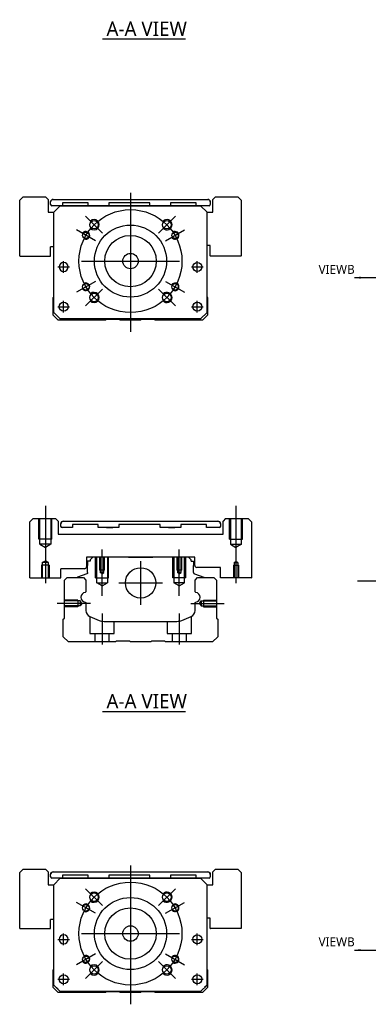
# Model space of a CAD drawing. Header units: millimetres. Extents: x -261 to 3135, y -1525 to 860.
# Tile 1 of 15: x -220 to -84, y -1521 to -1138. Entities that reach past the tile are written whole.
import ezdxf
from ezdxf.lldxf.tags import DXFTag

# ---------------------------------------------------------------- set-up
doc = ezdxf.new("R2010")
doc.units = ezdxf.units.MM
doc.layers.get('0').update_dxf_attribs({"linetype": 'CONTINUOUS'})
doc.styles.add('CHN', font='msjhbd.ttf')
doc.styles.add('DIM-7', font='SIMPLEX.shx', dxfattribs={"width": 0.7, "bigfont": 'chineset.shx'})
tags = doc.linetypes.add('DASHED', pattern=[25.72, 12.86, -12.86]).pattern_tags.tags
tags[6:7] = [DXFTag(74, 4), DXFTag(75, 0), DXFTag(340, '0'), DXFTag(46, 0.0), DXFTag(50, 0.0), DXFTag(44, 0.0), DXFTag(45, 0.0)]
tags[4:5] = [DXFTag(74, 4), DXFTag(75, 0), DXFTag(340, '0'), DXFTag(46, 0.0), DXFTag(50, 0.0), DXFTag(44, 0.0), DXFTag(45, 0.0)]
doc.dimstyles.new('CNS', dxfattribs={"dimtxt": 3.5, "dimasz": 2.5, "dimexe": 1, "dimexo": 1, "dimgap": 1, "dimtad": 1, "dimdsep": 46, "dimtxsty": 'DIM-7', "dimcen": 0.09, "dimclrd": 4, "dimclre": 4, "dimclrt": 1, "dimadec": 0, "dimazin": 0, "dimtfac": 1, "dimtmove": 0, "dimatfit": 3, "dimfxl": 0, "dimtvp": 0.971429, "dimtolj": 1, "dimarcsym": 0})

msp = doc.modelspace()

# ---------------------------------------------------------------- linework, layer by layer
for p, q in [((-187.53, -1145.66), (-155.29, -1145.66)), ((-204.91, -1234.28), (-200.41, -1234.28)), ((-204.91, -1234.28), (-200.41, -1234.28)), ((-153.04, -1234.28), (-148.54, -1234.28)), ((-153.04, -1234.28), (-148.54, -1234.28)), ((-204.91, -1249.78), (-200.41, -1249.78)), ((-204.91, -1249.78), (-200.41, -1249.78)), ((-153.04, -1249.78), (-148.54, -1249.78)), ((-153.04, -1249.78), (-148.54, -1249.78)), ((-215.77, -1355.12), (-215.77, -1333.41)), ((-215.77, -1355.12), (-215.72, -1355.16)), ((-215.72, -1355.16), (-203.82, -1355.16)), ((-88.53, -1356.27), (79.77, -1356.27)), ((-187.53, -1407.05), (-155.29, -1407.05)), ((-204.91, -1495.67), (-200.41, -1495.67)), ((-204.91, -1495.67), (-200.41, -1495.67)), ((-153.04, -1495.67), (-148.54, -1495.67)), ((-153.04, -1495.67), (-148.54, -1495.67)), ((-204.91, -1511.17), (-200.41, -1511.17)), ((-204.91, -1511.17), (-200.41, -1511.17)), ((-153.04, -1511.17), (-148.54, -1511.17)), ((-153.04, -1511.17), (-148.54, -1511.17))]:
    msp.add_line(p, q)
at = {"ltscale": 0.3}
for p, q in [((-176.72, -1205.53), (-176.72, -1259.53)), ((-187.58, -1221.18), (-194.15, -1214.6)), ((-165.87, -1221.18), (-159.29, -1214.6)), ((-190.36, -1224.16), (-197.72, -1219.91)), ((-163.08, -1224.16), (-155.72, -1219.91)), ((-202.66, -1236.53), (-202.66, -1232.03)), ((-202.66, -1236.53), (-202.66, -1232.03)), ((-195.72, -1232.03), (-157.72, -1232.03)), ((-150.79, -1236.53), (-150.79, -1232.03)), ((-150.79, -1236.53), (-150.79, -1232.03)), ((-190.36, -1239.91), (-197.72, -1244.16)), ((-163.08, -1239.91), (-155.72, -1244.16)), ((-187.58, -1242.89), (-194.15, -1249.46)), ((-165.87, -1242.89), (-159.29, -1249.46)), ((-202.66, -1252.03), (-202.66, -1247.53)), ((-202.66, -1252.03), (-202.66, -1247.53)), ((-150.79, -1252.03), (-150.79, -1247.53)), ((-150.79, -1252.03), (-150.79, -1247.53)), ((-172.77, -1348.62), (-172.77, -1365.62)), ((-181.27, -1357.12), (-164.27, -1357.12)), ((-176.72, -1466.92), (-176.72, -1520.92)), ((-187.58, -1482.57), (-194.15, -1475.99)), ((-165.87, -1482.57), (-159.29, -1475.99)), ((-190.36, -1485.55), (-197.72, -1481.3)), ((-163.08, -1485.55), (-155.72, -1481.3)), ((-202.66, -1497.92), (-202.66, -1493.42)), ((-202.66, -1497.92), (-202.66, -1493.42)), ((-195.72, -1493.42), (-157.72, -1493.42)), ((-150.79, -1497.92), (-150.79, -1493.42)), ((-150.79, -1497.92), (-150.79, -1493.42)), ((-190.36, -1501.3), (-197.72, -1505.55)), ((-163.08, -1501.3), (-155.72, -1505.55)), ((-187.58, -1504.28), (-194.15, -1510.85)), ((-165.87, -1504.28), (-159.29, -1510.85)), ((-202.66, -1513.42), (-202.66, -1508.92)), ((-202.66, -1513.42), (-202.66, -1508.92)), ((-150.79, -1513.42), (-150.79, -1508.92)), ((-150.79, -1513.42), (-150.79, -1508.92))]:
    msp.add_line(p, q, dxfattribs=at)
at = {"linetype": 'Continuous'}
for p, q in [((-218.43, -1207.03), (-219.72, -1208.33)), ((-219.72, -1230.03), (-219.72, -1208.33)), ((-218.43, -1207.03), (-209.72, -1207.03)), ((-208.72, -1208.03), (-209.72, -1207.03)), ((-208.72, -1208.03), (-208.72, -1213.03)), ((-207.72, -1209.03), (-207.72, -1209.03)), ((-207.72, -1210.03), (-207.72, -1209.03)), ((-206.72, -1208.03), (-146.72, -1208.03)), ((-206.72, -1208.03), (-146.72, -1208.03)), ((-203.16, -1209.34), (-203.16, -1210.53)), ((-193.16, -1209.34), (-203.16, -1209.34)), ((-193.16, -1210.53), (-193.16, -1209.34)), ((-185.16, -1209.34), (-185.16, -1210.53)), ((-169.16, -1209.34), (-185.16, -1209.34)), ((-169.16, -1210.53), (-169.16, -1209.34)), ((-161.16, -1209.33), (-161.16, -1210.53)), ((-151.16, -1209.33), (-161.16, -1209.33)), ((-151.16, -1210.53), (-151.16, -1209.33)), ((-145.72, -1209.03), (-145.72, -1209.03)), ((-145.72, -1209.03), (-145.72, -1210.03)), ((-143.72, -1207.03), (-144.72, -1208.03)), ((-144.72, -1213.03), (-144.72, -1208.03)), ((-143.72, -1207.03), (-135.02, -1207.03)), ((-133.72, -1208.33), (-135.02, -1207.03)), ((-133.72, -1208.33), (-133.72, -1230.03)), ((-208.72, -1213.03), (-206.47, -1213.03)), ((-203.97, -1210.53), (-207.22, -1210.53)), ((-206.47, -1213.03), (-203.97, -1210.53)), ((-203.97, -1210.53), (-206.47, -1213.03)), ((-206.47, -1252.03), (-206.47, -1213.03)), ((-203.97, -1210.53), (-149.47, -1210.53)), ((-149.47, -1210.53), (-203.97, -1210.53)), ((-149.47, -1210.53), (-203.97, -1210.53)), ((-146.22, -1210.53), (-151.16, -1210.53)), ((-149.47, -1210.53), (-146.97, -1213.03)), ((-146.97, -1213.03), (-149.47, -1210.53)), ((-146.97, -1252.03), (-146.97, -1213.03)), ((-146.97, -1213.03), (-144.72, -1213.03)), ((-207.72, -1230.03), (-207.72, -1226.53)), ((-206.47, -1226.53), (-207.72, -1226.53)), ((-145.72, -1226.03), (-146.97, -1226.03)), ((-145.72, -1230.03), (-145.72, -1226.03)), ((-219.72, -1230.03), (-219.67, -1230.08)), ((-219.67, -1230.08), (-207.77, -1230.08)), ((-207.77, -1230.08), (-207.72, -1230.03)), ((-145.72, -1230.03), (-145.68, -1230.08)), ((-133.77, -1230.08), (-145.68, -1230.08)), ((-133.77, -1230.08), (-133.72, -1230.03)), ((-206.77, -1246.19), (-206.47, -1245.89)), ((-206.77, -1252.99), (-206.77, -1246.19)), ((-146.97, -1245.98), (-146.77, -1246.19)), ((-146.77, -1246.19), (-146.77, -1252.99)), ((-204.77, -1254.99), (-206.77, -1252.99)), ((-206.47, -1252.03), (-203.97, -1254.53)), ((-203.97, -1254.53), (-205.47, -1253.03)), ((-186.42, -1254.99), (-204.77, -1254.99)), ((-203.97, -1254.53), (-203.97, -1254.53)), ((-149.47, -1254.53), (-203.97, -1254.53)), ((-149.47, -1254.53), (-203.97, -1254.53)), ((-186.07, -1254.74), (-186.42, -1254.99)), ((-181.07, -1254.74), (-186.07, -1254.74)), ((-180.72, -1254.99), (-181.07, -1254.74)), ((-172.82, -1254.99), (-180.72, -1254.99)), ((-172.47, -1254.74), (-172.82, -1254.99)), ((-167.47, -1254.74), (-172.47, -1254.74)), ((-167.12, -1254.99), (-167.47, -1254.74)), ((-148.77, -1254.99), (-167.12, -1254.99)), ((-149.47, -1254.53), (-146.97, -1252.03)), ((-146.77, -1252.99), (-148.77, -1254.99)), ((-214.48, -1332.12), (-215.77, -1333.41)), ((-214.48, -1332.12), (-205.77, -1332.12)), ((-204.77, -1333.12), (-205.77, -1332.12)), ((-204.77, -1333.12), (-204.77, -1338.12)), ((-203.77, -1335.12), (-203.77, -1334.12)), ((-203.77, -1334.12), (-203.77, -1334.12)), ((-199.21, -1335.62), (-203.27, -1335.62)), ((-199.21, -1335.62), (-203.27, -1335.62)), ((-202.77, -1333.12), (-142.77, -1333.12)), ((-202.77, -1333.12), (-142.77, -1333.12)), ((-199.21, -1334.42), (-199.21, -1335.62)), ((-199.21, -1334.42), (-199.21, -1334.42)), ((-189.21, -1334.42), (-199.21, -1334.42)), ((-189.21, -1334.42), (-199.21, -1334.42)), ((-189.21, -1335.62), (-189.21, -1334.42)), ((-189.21, -1334.42), (-189.21, -1334.42)), ((-181.21, -1335.62), (-189.21, -1335.62)), ((-181.21, -1335.62), (-189.21, -1335.62)), ((-186, -1333.12), (-186, -1333.12)), ((-186, -1333.12), (-183.55, -1333.12)), ((-186, -1333.12), (-183.55, -1333.12)), ((-186, -1335.62), (-183.55, -1335.62)), ((-183.55, -1333.12), (-183.55, -1333.12)), ((-183.55, -1335.62), (-183.55, -1335.62)), ((-181.21, -1334.42), (-181.21, -1335.62)), ((-181.21, -1334.42), (-181.21, -1334.42)), ((-165.21, -1334.42), (-181.21, -1334.42)), ((-165.21, -1334.42), (-181.21, -1334.42)), ((-165.21, -1335.62), (-165.21, -1334.42)), ((-165.21, -1334.42), (-165.21, -1334.42)), ((-157.21, -1335.62), (-165.21, -1335.62)), ((-157.21, -1335.62), (-165.21, -1335.62)), ((-162, -1333.12), (-162, -1333.12)), ((-162, -1333.12), (-159.55, -1333.12)), ((-162, -1333.12), (-159.55, -1333.12)), ((-162, -1335.62), (-159.55, -1335.62)), ((-159.55, -1333.12), (-159.55, -1333.12)), ((-159.55, -1335.62), (-159.55, -1335.62)), ((-157.21, -1334.42), (-157.21, -1335.62)), ((-157.21, -1334.42), (-157.21, -1334.42)), ((-147.21, -1334.42), (-157.21, -1334.42)), ((-147.21, -1334.42), (-157.21, -1334.42)), ((-147.21, -1335.62), (-147.21, -1334.42)), ((-147.21, -1334.42), (-147.21, -1334.42)), ((-142.27, -1335.62), (-147.21, -1335.62)), ((-142.27, -1335.62), (-147.21, -1335.62)), ((-141.77, -1334.12), (-141.77, -1335.12)), ((-141.77, -1334.12), (-141.77, -1334.12)), ((-139.77, -1332.12), (-140.77, -1333.12)), ((-140.77, -1338.12), (-140.77, -1333.12)), ((-139.77, -1332.12), (-131.06, -1332.12)), ((-129.77, -1333.41), (-131.06, -1332.12)), ((-129.77, -1333.41), (-129.77, -1355.12)), ((-204.77, -1338.12), (-140.77, -1338.12)), ((-151.77, -1347.12), (-193.77, -1347.12)), ((-193.77, -1347.12), (-193.77, -1350.82)), ((-191.34, -1347.12), (-192.34, -1348.12)), ((-183.47, -1347.12), (-191.34, -1347.12)), ((-177.47, -1347.12), (-168.07, -1347.12)), ((-154.2, -1347.12), (-162.07, -1347.12)), ((-153.2, -1348.12), (-154.2, -1347.12)), ((-151.77, -1350.32), (-151.77, -1347.12)), ((-193.34, -1348.62), (-193.34, -1350.32)), ((-192.34, -1348.62), (-193.34, -1348.62)), ((-193.34, -1353.12), (-193.34, -1350.32)), ((-192.34, -1348.12), (-192.34, -1348.62)), ((-153.2, -1348.62), (-153.2, -1348.12)), ((-153.2, -1348.62), (-152.2, -1348.62)), ((-152.2, -1348.62), (-152.2, -1350.32)), ((-152.2, -1353.12), (-152.2, -1350.32)), ((-194.57, -1351.62), (-203.77, -1351.62)), ((-203.77, -1355.12), (-203.77, -1351.62)), ((-193.67, -1353.59), (-197.25, -1354.88)), ((-151.87, -1353.59), (-148.29, -1354.88)), ((-141.77, -1351.12), (-150.97, -1351.12)), ((-141.77, -1355.12), (-141.77, -1351.12)), ((-203.82, -1355.16), (-203.77, -1355.12)), ((-202.32, -1356.07), (-201.32, -1355.07)), ((-202.32, -1370.77), (-202.32, -1356.07)), ((-201.32, -1355.07), (-194.99, -1355.07)), ((-197.38, -1355.04), (-197.38, -1355.07)), ((-194.99, -1355.07), (-193.99, -1356.07)), ((-193.99, -1356.07), (-193.99, -1360.34)), ((-151.65, -1356.07), (-150.65, -1355.07)), ((-151.65, -1360.34), (-151.65, -1356.07)), ((-150.65, -1355.07), (-144.32, -1355.07)), ((-148.16, -1355.04), (-148.16, -1355.07)), ((-144.32, -1355.07), (-143.32, -1356.07)), ((-143.32, -1356.07), (-143.32, -1370.77)), ((-141.77, -1355.12), (-141.73, -1355.16)), ((-129.82, -1355.16), (-141.73, -1355.16)), ((-129.82, -1355.16), (-129.77, -1355.12)), ((-193.99, -1365.08), (-193.99, -1367.9)), ((-151.65, -1367.9), (-151.65, -1365.08)), ((-202.82, -1371.27), (-202.32, -1370.77)), ((-202.82, -1378.07), (-202.82, -1371.27)), ((-192.45, -1370.21), (-188.89, -1371.69)), ((-186.97, -1372.07), (-158.67, -1372.07)), ((-156.75, -1371.69), (-153.19, -1370.21)), ((-143.32, -1370.77), (-142.82, -1371.27)), ((-142.82, -1371.27), (-142.82, -1378.07)), ((-200.82, -1380.07), (-202.82, -1378.07)), ((-182.47, -1380.07), (-200.82, -1380.07)), ((-182.12, -1379.82), (-182.47, -1380.07)), ((-177.12, -1379.82), (-182.12, -1379.82)), ((-176.77, -1380.07), (-177.12, -1379.82)), ((-168.87, -1380.07), (-176.77, -1380.07)), ((-168.52, -1379.82), (-168.87, -1380.07)), ((-163.52, -1379.82), (-168.52, -1379.82)), ((-163.17, -1380.07), (-163.52, -1379.82)), ((-144.82, -1380.07), (-163.17, -1380.07)), ((-142.82, -1378.07), (-144.82, -1380.07)), ((-218.43, -1468.42), (-219.72, -1469.71)), ((-218.43, -1468.42), (-209.72, -1468.42)), ((-208.72, -1469.42), (-209.72, -1468.42)), ((-208.72, -1469.42), (-208.72, -1474.42)), ((-206.72, -1469.42), (-146.72, -1469.42)), ((-206.72, -1469.42), (-146.72, -1469.42)), ((-143.72, -1468.42), (-144.72, -1469.42)), ((-144.72, -1474.42), (-144.72, -1469.42)), ((-143.72, -1468.42), (-135.02, -1468.42)), ((-133.72, -1469.71), (-135.02, -1468.42)), ((-219.72, -1491.42), (-219.72, -1469.71)), ((-207.72, -1470.42), (-207.72, -1470.42)), ((-207.72, -1471.42), (-207.72, -1470.42)), ((-203.97, -1471.92), (-207.22, -1471.92)), ((-206.47, -1474.42), (-203.97, -1471.92)), ((-203.97, -1471.92), (-206.47, -1474.42)), ((-203.97, -1471.92), (-149.47, -1471.92)), ((-149.47, -1471.92), (-203.97, -1471.92)), ((-149.47, -1471.92), (-203.97, -1471.92)), ((-203.16, -1470.72), (-203.16, -1471.92)), ((-193.16, -1470.72), (-203.16, -1470.72)), ((-193.16, -1471.92), (-193.16, -1470.72)), ((-185.16, -1470.72), (-185.16, -1471.92)), ((-169.16, -1470.72), (-185.16, -1470.72)), ((-169.16, -1471.92), (-169.16, -1470.72)), ((-161.16, -1470.72), (-161.16, -1471.92)), ((-151.16, -1470.72), (-161.16, -1470.72)), ((-151.16, -1471.92), (-151.16, -1470.72)), ((-146.22, -1471.92), (-151.16, -1471.92)), ((-149.47, -1471.92), (-146.97, -1474.42)), ((-146.97, -1474.42), (-149.47, -1471.92)), ((-145.72, -1470.42), (-145.72, -1470.42)), ((-145.72, -1470.42), (-145.72, -1471.42)), ((-133.72, -1469.71), (-133.72, -1491.42)), ((-208.72, -1474.42), (-206.47, -1474.42)), ((-206.47, -1513.42), (-206.47, -1474.42)), ((-146.97, -1513.42), (-146.97, -1474.42)), ((-146.97, -1474.42), (-144.72, -1474.42)), ((-207.72, -1491.42), (-207.72, -1487.92)), ((-206.47, -1487.92), (-207.72, -1487.92)), ((-145.72, -1487.42), (-146.97, -1487.42)), ((-145.72, -1491.42), (-145.72, -1487.42)), ((-219.72, -1491.42), (-219.67, -1491.47)), ((-219.67, -1491.47), (-207.77, -1491.47)), ((-207.77, -1491.47), (-207.72, -1491.42)), ((-145.72, -1491.42), (-145.68, -1491.47)), ((-133.77, -1491.47), (-145.68, -1491.47)), ((-133.77, -1491.47), (-133.72, -1491.42)), ((-206.77, -1507.57), (-206.47, -1507.28)), ((-206.77, -1514.37), (-206.77, -1507.57)), ((-146.97, -1507.37), (-146.77, -1507.57)), ((-146.77, -1507.57), (-146.77, -1514.37)), ((-204.77, -1516.37), (-206.77, -1514.37)), ((-206.47, -1513.42), (-203.97, -1515.92)), ((-203.97, -1515.92), (-205.47, -1514.42)), ((-149.47, -1515.92), (-146.97, -1513.42)), ((-146.77, -1514.37), (-148.77, -1516.37)), ((-186.42, -1516.37), (-204.77, -1516.37)), ((-203.97, -1515.92), (-203.97, -1515.92)), ((-149.47, -1515.92), (-203.97, -1515.92)), ((-149.47, -1515.92), (-203.97, -1515.92)), ((-186.07, -1516.12), (-186.42, -1516.37)), ((-181.07, -1516.12), (-186.07, -1516.12)), ((-180.72, -1516.37), (-181.07, -1516.12)), ((-172.82, -1516.37), (-180.72, -1516.37)), ((-172.47, -1516.12), (-172.82, -1516.37)), ((-167.47, -1516.12), (-172.47, -1516.12)), ((-167.12, -1516.37), (-167.47, -1516.12)), ((-148.77, -1516.37), (-167.12, -1516.37))]:
    msp.add_line(p, q, dxfattribs=at)
at = {"linetype": 'DASHED'}
for p, q in [((-203.16, -1209.34), (-203.16, -1209.33)), ((-193.16, -1209.34), (-193.16, -1209.33)), ((-185.16, -1209.34), (-185.16, -1209.33)), ((-169.16, -1209.34), (-169.16, -1209.33)), ((-161.16, -1209.33), (-161.16, -1209.33)), ((-151.16, -1209.33), (-151.16, -1209.33)), ((-206.47, -1213.03), (-206.47, -1213.03)), ((-203.97, -1210.53), (-203.97, -1210.53)), ((-193.16, -1210.54), (-193.16, -1210.53)), ((-187.5, -1210.53), (-189.95, -1210.53)), ((-185.16, -1210.53), (-185.16, -1210.54)), ((-169.16, -1210.54), (-169.16, -1210.53)), ((-165.95, -1210.53), (-163.5, -1210.53)), ((-161.16, -1210.53), (-161.16, -1210.54)), ((-149.47, -1210.53), (-149.47, -1210.53)), ((-146.97, -1213.03), (-146.97, -1213.03)), ((-204.41, -1234.28), (-204.41, -1234.28)), ((-200.91, -1234.28), (-200.91, -1234.28)), ((-152.54, -1234.28), (-152.54, -1234.28)), ((-149.04, -1234.28), (-149.04, -1234.28)), ((-206.47, -1237.53), (-206.47, -1237.53)), ((-146.97, -1237.53), (-146.97, -1237.53)), ((-204.41, -1249.78), (-204.41, -1249.78)), ((-200.91, -1249.78), (-200.91, -1249.78)), ((-205.47, -1253.03), (-205.47, -1253.03)), ((-149.47, -1254.53), (-149.47, -1254.53)), ((-146.97, -1252.03), (-147.97, -1253.03)), ((-147.97, -1253.03), (-147.97, -1253.03)), ((-203.97, -1471.92), (-203.97, -1471.92)), ((-203.16, -1470.72), (-203.16, -1470.72)), ((-193.16, -1470.72), (-193.16, -1470.72)), ((-193.16, -1471.92), (-193.16, -1471.92)), ((-187.5, -1471.92), (-189.95, -1471.92)), ((-185.16, -1470.72), (-185.16, -1470.72)), ((-185.16, -1471.92), (-185.16, -1471.92)), ((-169.16, -1470.72), (-169.16, -1470.72)), ((-169.16, -1471.92), (-169.16, -1471.92)), ((-165.95, -1471.92), (-163.5, -1471.92)), ((-161.16, -1470.72), (-161.16, -1470.72)), ((-161.16, -1471.92), (-161.16, -1471.92)), ((-151.16, -1470.72), (-151.16, -1470.72)), ((-149.47, -1471.92), (-149.47, -1471.92)), ((-206.47, -1474.42), (-206.47, -1474.42)), ((-146.97, -1474.42), (-146.97, -1474.42)), ((-204.41, -1495.67), (-204.41, -1495.67)), ((-200.91, -1495.67), (-200.91, -1495.67)), ((-152.54, -1495.67), (-152.54, -1495.67)), ((-149.04, -1495.67), (-149.04, -1495.67)), ((-206.47, -1498.92), (-206.47, -1498.92)), ((-146.97, -1498.92), (-146.97, -1498.92)), ((-204.41, -1511.17), (-204.41, -1511.17)), ((-200.91, -1511.17), (-200.91, -1511.17)), ((-205.47, -1514.42), (-205.47, -1514.42)), ((-146.97, -1513.42), (-147.97, -1514.42)), ((-147.97, -1514.42), (-147.97, -1514.42)), ((-149.47, -1515.92), (-149.47, -1515.92))]:
    msp.add_line(p, q, dxfattribs=at)
at = {"ltscale": 0.1}
for p, q in [((-209.77, -1327.12), (-209.77, -1357.16)), ((-135.77, -1327.12), (-135.77, -1357.16)), ((-187.77, -1362.12), (-187.77, -1344.12)), ((-157.77, -1362.12), (-157.77, -1344.12)), ((-192.22, -1365.07), (-205.22, -1365.07)), ((-153.32, -1365.07), (-140.32, -1365.07)), ((-187.77, -1369.07), (-187.77, -1381.07)), ((-157.77, -1369.07), (-157.77, -1381.07))]:
    msp.add_line(p, q, dxfattribs=at)
at = {"linetype": 'DASHED', "ltscale": 0.3}
for p, q in [((-212.27, -1340.12), (-212.27, -1332.12)), ((-211.87, -1342.12), (-211.87, -1332.12)), ((-207.67, -1332.12), (-207.67, -1342.12)), ((-207.27, -1340.12), (-207.27, -1332.12)), ((-138.27, -1340.12), (-138.27, -1332.12)), ((-137.87, -1332.12), (-137.87, -1342.12)), ((-133.67, -1342.12), (-133.67, -1332.12)), ((-133.27, -1340.12), (-133.27, -1332.12)), ((-207.27, -1340.12), (-212.27, -1340.12)), ((-207.67, -1342.12), (-211.87, -1342.12)), ((-211.87, -1342.12), (-209.77, -1343.33)), ((-207.67, -1342.12), (-209.77, -1343.33)), ((-138.27, -1340.12), (-133.27, -1340.12)), ((-137.87, -1342.12), (-133.67, -1342.12)), ((-137.87, -1342.12), (-135.77, -1343.33)), ((-133.67, -1342.12), (-135.77, -1343.33))]:
    msp.add_line(p, q, dxfattribs=at)
at = {"linetype": 'DASHED', "ltscale": 0.1}
for p, q in [((-190.27, -1355.12), (-190.27, -1347.12)), ((-189.84, -1357.12), (-189.84, -1347.12)), ((-188.77, -1347.12), (-188.77, -1352.12)), ((-188.51, -1347.12), (-188.51, -1353.12)), ((-187.03, -1353.12), (-187.03, -1347.12)), ((-186.77, -1352.12), (-186.77, -1347.12)), ((-185.7, -1347.12), (-185.7, -1357.12)), ((-185.27, -1355.12), (-185.27, -1347.12)), ((-160.27, -1355.12), (-160.27, -1347.12)), ((-159.84, -1347.12), (-159.84, -1357.12)), ((-158.77, -1347.12), (-158.77, -1352.12)), ((-158.51, -1347.12), (-158.51, -1353.12)), ((-157.03, -1353.12), (-157.03, -1347.12)), ((-156.77, -1352.12), (-156.77, -1347.12)), ((-155.7, -1357.12), (-155.7, -1347.12)), ((-155.27, -1355.12), (-155.27, -1347.12)), ((-208.27, -1350.16), (-211.27, -1350.16)), ((-211.27, -1350.16), (-211.27, -1355.16)), ((-210.95, -1349.16), (-209.77, -1348.59)), ((-210.95, -1349.16), (-210.95, -1355.16)), ((-208.6, -1349.16), (-210.95, -1349.16)), ((-208.6, -1349.16), (-209.77, -1348.59)), ((-208.6, -1355.16), (-208.6, -1349.16)), ((-208.27, -1350.16), (-208.27, -1355.16)), ((-136.77, -1350.16), (-134.77, -1350.16)), ((-136.77, -1350.16), (-136.77, -1355.16)), ((-136.51, -1349.16), (-135.77, -1348.74)), ((-136.51, -1349.16), (-135.03, -1349.16)), ((-136.51, -1349.16), (-136.51, -1355.16)), ((-135.03, -1349.16), (-135.77, -1348.74)), ((-135.03, -1349.16), (-135.03, -1355.16)), ((-134.77, -1350.16), (-134.77, -1355.16)), ((-186.77, -1352.12), (-188.77, -1352.12)), ((-187.03, -1353.12), (-188.51, -1353.12)), ((-187.77, -1353.54), (-188.51, -1353.12)), ((-187.77, -1353.54), (-187.03, -1353.12)), ((-156.77, -1352.12), (-158.77, -1352.12)), ((-157.03, -1353.12), (-158.51, -1353.12)), ((-157.77, -1353.54), (-158.51, -1353.12)), ((-157.77, -1353.54), (-157.03, -1353.12)), ((-190.27, -1355.12), (-185.27, -1355.12)), ((-189.84, -1357.12), (-185.7, -1357.12)), ((-187.77, -1358.31), (-189.84, -1357.12)), ((-187.77, -1358.31), (-185.7, -1357.12)), ((-155.27, -1355.12), (-160.27, -1355.12)), ((-155.7, -1357.12), (-159.84, -1357.12)), ((-157.77, -1358.31), (-159.84, -1357.12)), ((-157.77, -1358.31), (-155.7, -1357.12)), ((-197.19, -1363.77), (-202.19, -1363.77)), ((-196.19, -1364.06), (-202.19, -1364.06)), ((-196.19, -1366.08), (-202.19, -1366.08)), ((-197.19, -1363.77), (-197.19, -1366.37)), ((-197.19, -1366.14), (-197.19, -1366.19)), ((-196.19, -1364.06), (-196.19, -1366.08)), ((-195.61, -1365.07), (-196.19, -1364.06)), ((-195.61, -1365.07), (-196.19, -1366.08)), ((-149.9, -1365.07), (-149.32, -1364.06)), ((-149.9, -1365.07), (-149.32, -1366.08)), ((-149.32, -1364.06), (-149.32, -1366.08)), ((-149.32, -1364.06), (-143.32, -1364.06)), ((-149.32, -1366.08), (-143.32, -1366.08)), ((-148.32, -1363.77), (-148.32, -1366.37)), ((-148.32, -1363.77), (-143.32, -1363.77)), ((-148.32, -1366.14), (-148.32, -1366.19)), ((-197.19, -1366.37), (-202.19, -1366.37)), ((-153.02, -1376.77), (-153.02, -1370.13)), ((-148.32, -1366.37), (-143.32, -1366.37)), ((-192.52, -1370.2), (-192.52, -1376.77)), ((-183.02, -1376.77), (-183.02, -1372.07)), ((-162.52, -1372.07), (-162.52, -1376.77)), ((-192.52, -1376.77), (-183.02, -1376.77)), ((-190.52, -1376.77), (-190.52, -1380.07)), ((-185.02, -1380.07), (-185.02, -1376.77)), ((-162.52, -1376.77), (-153.02, -1376.77)), ((-160.52, -1376.77), (-160.52, -1380.07)), ((-155.02, -1380.07), (-155.02, -1376.77))]:
    msp.add_line(p, q, dxfattribs=at)
at = {"ltscale": 0.3}
for centre in [(-176.72, -1232.03), (-176.72, -1493.42)]:
    msp.add_circle(centre, 20, dxfattribs=at)
at = {"linetype": 'Continuous'}
for centre, radius in [((-190.86, -1217.89), 1.65), ((-162.58, -1217.89), 1.65), ((-194.04, -1222.03), 1.25), ((-176.72, -1232.03), 14), ((-159.4, -1222.03), 1.25), ((-176.72, -1232.03), 10), ((-176.72, -1232.03), 3), ((-150.79, -1234.28), 1.75), ((-194.04, -1242.03), 1.25), ((-159.4, -1242.03), 1.25), ((-190.86, -1246.18), 1.65), ((-162.58, -1246.18), 1.65), ((-202.66, -1249.78), 1.75), ((-150.79, -1249.78), 1.75), ((-172.77, -1357.12), 5.9), ((-190.86, -1479.28), 1.65), ((-176.72, -1493.42), 14), ((-162.58, -1479.28), 1.65), ((-194.04, -1483.42), 1.25), ((-176.72, -1493.42), 10), ((-159.4, -1483.42), 1.25), ((-176.72, -1493.42), 3), ((-150.79, -1495.67), 1.75), ((-194.04, -1503.42), 1.25), ((-159.4, -1503.42), 1.25), ((-190.86, -1507.56), 1.65), ((-162.58, -1507.56), 1.65), ((-202.66, -1511.17), 1.75), ((-150.79, -1511.17), 1.75)]:
    msp.add_circle(centre, radius, dxfattribs=at)
at = {"linetype": 'Continuous', "extrusion": (0, 0, -1)}
for centre in [(202.66, -1234.28), (202.66, -1495.67)]:
    msp.add_circle(centre, 1.75, dxfattribs=at)
at = {"linetype": 'Continuous'}
for centre, radius, start, end in [((-206.72, -1209.03), 1, 90, 180), ((-146.72, -1209.03), 1, 0, 90), ((-207.22, -1210.03), 0.5, 180, 269.97), ((-146.22, -1210.03), 0.5, 270, 0), ((-202.77, -1334.12), 1, 90, 180), ((-203.27, -1335.12), 0.5, 180, 269.97), ((-142.77, -1334.12), 1, 0, 90), ((-142.27, -1335.12), 0.5, 270, 0), ((-194.57, -1350.82), 0.8, 270, 0), ((-150.97, -1350.32), 0.8, 180, 270), ((-151.7, -1353.12), 0.5, 180, 250.1017), ((-197.18, -1355.07), 0.2, 109.8983, 172.0917), ((-194, -1362.71), 1.93, 99.5288, 260.4712), ((-151.64, -1362.71), 1.93, 279.5288, 80.4712), ((-191.49, -1367.9), 2.5, 180, 247.4572), ((-154.15, -1367.9), 2.5, 292.5428, 0), ((-186.97, -1367.07), 5, 247.4572, 270), ((-158.67, -1367.07), 5, 270, 292.5428), ((-206.72, -1470.42), 1, 90, 180), ((-146.72, -1470.42), 1, 0, 90), ((-207.22, -1471.42), 0.5, 180, 269.97), ((-146.22, -1471.42), 0.5, 270, 0)]:
    msp.add_arc(centre, radius, start, end, dxfattribs=at)
at = {"linetype": 'Continuous', "extrusion": (0, 0, -1)}
for centre, radius, start, end in [((206.72, -1209.03), 1, 0, 90), ((146.72, -1209.03), 1, 90, 180), ((202.77, -1334.12), 1, 0, 90), ((203.27, -1335.12), 0.5, 270.03, 0), ((142.77, -1334.12), 1, 90, 180), ((142.27, -1335.12), 0.5, 180, 270), ((193.84, -1353.12), 0.5, 180, 250.1017), ((148.36, -1355.07), 0.2, 109.8983, 172.0917), ((194.49, -1360.34), 0.5, 180, 249.8105), ((151.15, -1360.34), 0.5, 290.1895, 0), ((194.49, -1365.08), 0.5, 110.1895, 180), ((151.15, -1365.08), 0.5, 0, 69.8105), ((206.72, -1470.42), 1, 0, 90), ((146.72, -1470.42), 1, 90, 180)]:
    msp.add_arc(centre, radius, start, end, dxfattribs=at)
for centre, radius, start, end in [((-190.86, -1217.89), 2, 227.8658, 135), ((-162.58, -1217.89), 2, 225, 137.8658), ((-194.04, -1222.03), 1.5, 242.1491, 150), ((-159.4, -1222.03), 1.5, 210, 122.1491), ((-194.04, -1242.03), 1.5, 210, 117.8509), ((-159.4, -1242.03), 1.5, 237.8509, 150), ((-190.86, -1246.18), 2, 225, 132.134), ((-162.58, -1246.18), 2, 222.1342, 135), ((-190.86, -1479.28), 2, 227.8658, 135), ((-162.58, -1479.28), 2, 225, 137.8658), ((-194.04, -1483.42), 1.5, 242.1491, 150), ((-159.4, -1483.42), 1.5, 210, 122.1491), ((-194.04, -1503.42), 1.5, 210, 117.8509), ((-159.4, -1503.42), 1.5, 237.8509, 150), ((-190.86, -1507.56), 2, 225, 132.134), ((-162.58, -1507.56), 2, 222.1342, 135)]:
    msp.add_arc(centre, radius, start, end)

# ---------------------------------------------------------------- texts
at = {"style": 'CHN'}
for s, insert, char_height, attachment_point in [('A-A VIEW', (-186.04, -1141.72), 5.6, 4), ('VIEWB', (-89.67, -1236.99), 3.5, 9), ('A-A VIEW', (-186.04, -1403.11), 5.6, 4), ('VIEWB', (-89.67, -1498.38), 3.5, 9)]:
    msp.add_mtext(s, dxfattribs=dict(at, insert=insert, char_height=char_height, attachment_point=attachment_point))

# ---------------------------------------------------------------- leaders
for points in [[(-89.8, -1238.47), (-78.16, -1238.47)], [(-89.8, -1499.86), (-78.16, -1499.86)]]:
    msp.add_leader(points, dimstyle='CNS', override={"dimtxt": 7.5, "dimgap": 1, "dimtad": 1, "dimtxsty": 'CHN'})

doc.saveas('drawing.dxf')
